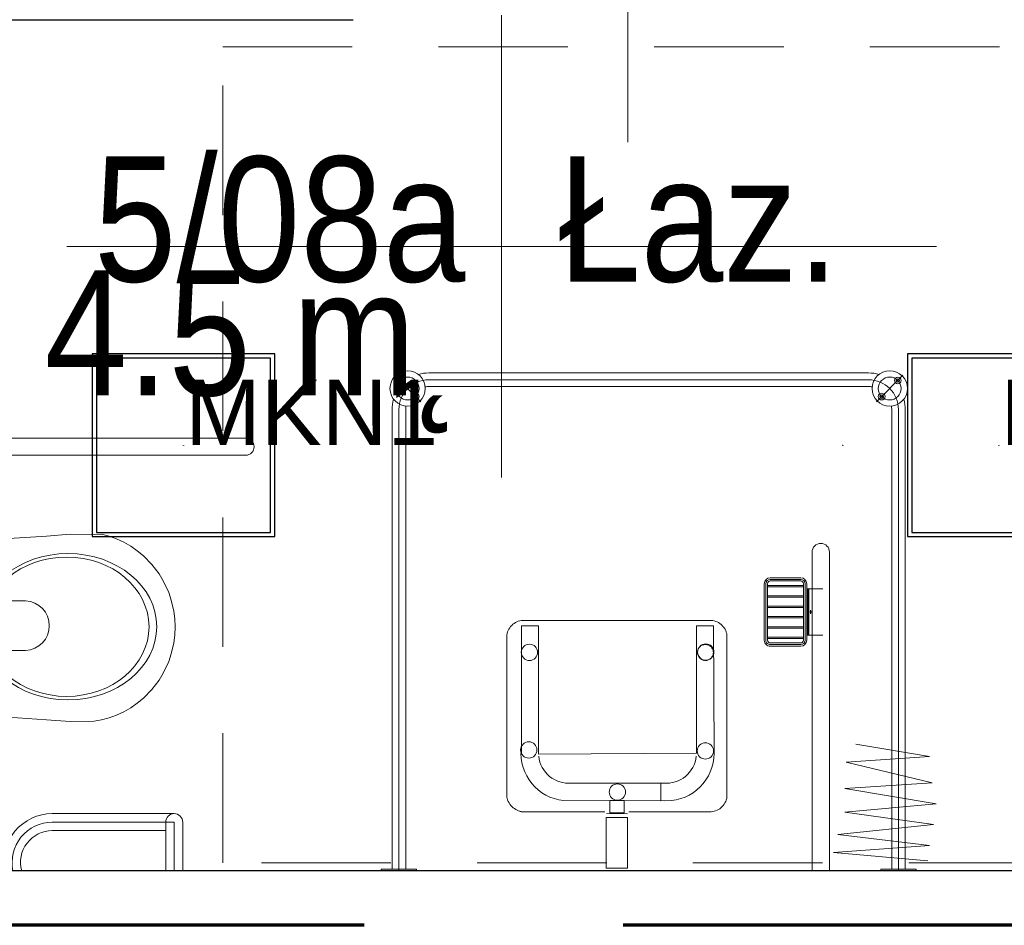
# Model space of a CAD drawing. Header units: centimetres. Extents: x -1631 to 21770, y -8842 to 3590.
# Tile 129 of 150: x 601 to 782, y 1006 to 1172. Entities that reach past the tile are written whole.
import ezdxf

# ---------------------------------------------------------------- set-up
doc = ezdxf.new("R2010")
doc.units = ezdxf.units.CM
doc.linetypes.add('Długa kreska', pattern=[142.875, 95.25, -47.625])
doc.linetypes.add('Ponad', pattern=[39.688, 23.813, -15.875])
for name, color, linetype, lineweight in [('A-ANNO-NOTE', 131, 'Continuous', 9), ('A-AREA-IDEN', 2, 'Continuous', 13), ('A-DETL', 90, 'Continuous', 9), ('A-FLOR-OVHD', 1, 'Ponad', 9), ('A-WALL', 113, 'Continuous', 13), ('P-SANR-FIXT', 6, 'Continuous', 9)]:
    doc.layers.add(name, color=color, linetype=linetype, lineweight=lineweight)
doc.layers.add('E_oprawy', color=12, linetype='Continuous')
doc.styles.add('Arial_11', font='arial.ttf', dxfattribs={"width": 0.85, "height": 23})

# ---------------------------------------------------------------- blocks, each defined once
blk = doc.blocks.new('miska ustępowa dla N_35_5x54 wisząca koło narożna - Type 1-V7-5_piętro III __10_50 m_ - stan projektowany')
at = {"layer": 'P-SANR-FIXT'}
for p, q in [((-1.4, -3.75), (-4.56, -48.31)), ((29.22, -48.31), (26.4, -3.75)), ((44.09, -84.95), (44.09, -3.75)), ((47.21, -84.95), (47.21, -3.75)), ((4.69, -28.65), (4.69, -31.45)), ((19.8, -28.65), (19.8, -31.45)), ((3.32, -30.06), (6.14, -30.06)), ((18.43, -30.06), (21.25, -30.06)), ((8.17, -39.35), (8.17, -44.47)), ((16.4, -38.08), (9.09, -38.08)), ((17.32, -44.47), (17.32, -39.35)), ((-4.56, -48.31), (-4.88, -52.64)), ((29.58, -52.64), (29.22, -48.31)), ((-24.94, -49.38), (-24.94, -70.25)), ((-23.38, -49.38), (-23.38, -71.81)), ((-21.82, -49.38), (-21.82, -71.81)), ((-4.88, -52.64), (-4.82, -57.07)), ((29.53, -57.07), (29.58, -52.64)), ((-4.82, -57.07), (-4.57, -58.43)), ((29.57, -58.43), (29.53, -57.07)), ((-4.57, -58.43), (-4.19, -59.84)), ((29.19, -59.84), (29.57, -58.43)), ((-4.19, -59.84), (-3.69, -61.21)), ((-3.69, -61.21), (-3.07, -62.53)), ((28.07, -62.53), (28.69, -61.21)), ((28.69, -61.21), (29.19, -59.84)), ((-3.07, -62.53), (-2.34, -63.8)), ((27.34, -63.8), (28.07, -62.53)), ((-2.34, -63.8), (-1.51, -65.01)), ((-1.51, -65.01), (-0.58, -66.14)), ((25.58, -66.14), (26.51, -65.01)), ((26.51, -65.01), (27.34, -63.8)), ((-0.58, -66.14), (1.02, -67.71)), ((23.98, -67.71), (25.58, -66.14)), ((1.02, -67.71), (2.75, -69.02)), ((22.25, -69.02), (23.98, -67.71)), ((-32.35, -70.25), (-23.38, -70.25)), ((2.75, -69.02), (4.01, -69.78)), ((4.01, -69.78), (6.13, -70.8)), ((18.87, -70.8), (20.99, -69.78)), ((20.99, -69.78), (22.25, -69.02)), ((-23.38, -71.81), (-32.35, -71.81)), ((6.13, -70.8), (7.56, -71.26)), ((7.56, -71.26), (9.56, -71.73)), ((9.56, -71.73), (11.02, -71.92)), ((11.02, -71.92), (12.5, -72)), ((12.5, -72), (13.98, -71.92)), ((13.98, -71.92), (15.44, -71.73)), ((15.44, -71.73), (17.44, -71.26)), ((17.44, -71.26), (18.87, -70.8)), ((-23.38, -73.37), (-32.35, -73.37))]:
    blk.add_line(p, q, dxfattribs=at)
for centre in [(4.69, -30.06), (19.8, -30.06)]:
    blk.add_circle(centre, 0.825, dxfattribs=at)
for centre, radius, start, end in [((9.34, -39.23), 1.17, 102.2339, 185.8899), ((16.15, -39.23), 1.17, 354.1101, 77.7661), ((-30.79, -49.38), 8.97, 0, 99.9996), ((-30.79, -49.38), 7.41, 0, 102.1327), ((-30.79, -49.38), 5.85, 0, 105.4382), ((12.74, -44.25), 4.58, 182.8022, 357.1978), ((-23.38, -71.81), 1.56, 0, 90), ((-23.38, -71.81), 1.56, 270, 0), ((45.65, -84.95), 1.56, 180, 360)]:
    blk.add_arc(centre, radius, start, end, dxfattribs=at)
for centre, major_axis, ratio in [((12.55, -52.26), (0, 16.33), 0.823529), ((12.55, -52.01), (0, 15.16), 0.845174)]:
    blk.add_ellipse(centre, major_axis=major_axis, ratio=ratio, dxfattribs=at)
blk = doc.blocks.new('brodzik natryskowy dla N - Type 1-2359079-5_piętro III __10_50 m_ - stan projektowany')
at = {"layer": 'P-SANR-FIXT'}
for p, q in [((-42.55, -7.8), (-42.55, -7.5)), ((-36.05, -7.8), (-42.55, -7.8)), ((-40.55, -7.8), (-40.55, -92.3)), ((-39.3, -7.5), (-39.3, -92.3)), ((-38.05, -7.8), (-38.05, -92.3)), ((-36.05, -7.5), (-36.05, -7.8)), ((-26.61, -7.7), (-26.61, -66.1)), ((-23.41, -66.1), (-23.41, -7.7)), ((14.45, -8.02), (10.54, -8.02)), ((10.54, -8.02), (10.54, -17.29)), ((14.45, -8.02), (14.45, -17.29)), ((49.36, -7.8), (49.36, -7.5)), ((55.86, -7.8), (49.36, -7.8)), ((51.36, -7.8), (51.36, -92.3)), ((52.61, -7.5), (52.61, -92.5)), ((53.86, -7.8), (53.86, -92.3)), ((55.86, -7.5), (55.86, -7.8)), ((-44.73, -9.36), (-27.37, -10.89)), ((-27.37, -10.89), (-44.99, -12.17)), ((-44.99, -12.17), (-28.14, -14.21)), ((-28.14, -14.21), (-45.75, -16)), ((-45.75, -16), (-29.41, -18.3)), ((10.54, -17.29), (14.45, -17.29)), ((14.44, -18.04), (10.55, -18.01)), ((-29.41, -18.3), (-46.26, -19.83)), ((-46.26, -19.83), (-29.41, -22.64)), ((-7.23, -19.75), (-7.38, -20)), ((-7.05, -19.52), (-7.23, -19.75)), ((-6.85, -19.31), (-7.05, -19.52)), ((-6.64, -19.11), (-6.85, -19.31)), ((-6.41, -18.93), (-6.64, -19.11)), ((-6.17, -18.77), (-6.41, -18.93)), ((-5.92, -18.64), (-6.17, -18.77)), ((-5.66, -18.53), (-5.92, -18.64)), ((-5.39, -18.45), (-5.66, -18.53)), ((-5.12, -18.4), (-5.39, -18.45)), ((-4.84, -18.38), (-5.12, -18.4)), ((10.32, -18.38), (-4.84, -18.38)), ((13.8, -18.17), (11.19, -18.17)), ((11.19, -18.17), (11.19, -20.44)), ((13.8, -20.44), (13.8, -18.17)), ((30.14, -18.38), (14.73, -18.38)), ((30.36, -18.45), (30.1, -18.4)), ((30.62, -18.53), (30.14, -18.38)), ((30.87, -18.64), (30.62, -18.53)), ((31.12, -18.78), (30.87, -18.64)), ((31.36, -18.94), (31.12, -18.78)), ((31.59, -19.12), (31.36, -18.94)), ((31.81, -19.32), (31.59, -19.12)), ((32.01, -19.54), (31.81, -19.32)), ((32.19, -19.77), (32.01, -19.54)), ((32.35, -20.02), (32.19, -19.77)), ((-7.7, -20.78), (-7.74, -21.05)), ((-7.74, -21.05), (-7.74, -50.59)), ((-7.62, -20.51), (-7.7, -20.78)), ((-7.51, -20.25), (-7.62, -20.51)), ((-7.38, -20), (-7.51, -20.25)), ((-1.53, -21.88), (-0.81, -21.45)), ((-0.81, -21.45), (-0.05, -21.08)), ((-0.05, -21.08), (0.75, -20.79)), ((0.75, -20.79), (1.58, -20.57)), ((1.58, -20.57), (2.44, -20.44)), ((2.44, -20.44), (4.41, -20.39)), ((22.33, -20.44), (3.78, -20.39)), ((4.41, -20.39), (4.41, -23.62)), ((11.19, -20.44), (13.8, -20.44)), ((23.2, -20.57), (22.33, -20.44)), ((24.03, -20.79), (23.2, -20.57)), ((24.83, -21.08), (24.03, -20.79)), ((25.59, -21.45), (24.83, -21.08)), ((26.31, -21.88), (25.59, -21.45)), ((32.49, -20.27), (32.35, -20.02)), ((32.6, -20.54), (32.49, -20.27)), ((32.68, -20.81), (32.6, -20.54)), ((32.74, -21.08), (32.68, -20.81)), ((32.74, -21.36), (32.74, -21.08)), ((32.74, -50.88), (32.74, -21.36)), ((-29.41, -22.64), (-45.5, -23.66)), ((-3.38, -23.57), (-2.82, -22.95)), ((-2.82, -22.95), (-2.2, -22.39)), ((-2.2, -22.39), (-1.53, -21.88)), ((26.98, -22.39), (26.31, -21.88)), ((27.59, -22.95), (26.98, -22.39)), ((28.16, -23.57), (27.59, -22.95)), ((-45.5, -23.66), (-29.67, -27.5)), ((-4.68, -25.72), (-4.32, -24.95)), ((-4.32, -24.95), (-3.88, -24.24)), ((-3.88, -24.24), (-3.38, -23.57)), ((-0.51, -25.24), (-0.87, -25.64)), ((-0.12, -24.88), (-0.51, -25.24)), ((0.31, -24.56), (-0.12, -24.88)), ((0.76, -24.29), (0.31, -24.56)), ((1.25, -24.05), (0.76, -24.29)), ((1.76, -23.86), (1.25, -24.05)), ((2.29, -23.73), (1.76, -23.86)), ((2.84, -23.64), (2.29, -23.73)), ((3.4, -23.61), (2.84, -23.64)), ((4.41, -23.62), (3.4, -23.61)), ((3.78, -23.62), (21.37, -23.62)), ((21.37, -23.62), (21.94, -23.64)), ((21.94, -23.64), (22.49, -23.73)), ((22.49, -23.73), (23.02, -23.86)), ((23.02, -23.86), (23.53, -24.05)), ((23.53, -24.05), (24.01, -24.29)), ((24.01, -24.29), (24.47, -24.56)), ((24.47, -24.56), (24.89, -24.88)), ((24.89, -24.88), (25.29, -25.24)), ((25.29, -25.24), (25.65, -25.64)), ((28.66, -24.24), (28.16, -23.57)), ((29.09, -24.95), (28.66, -24.24)), ((29.46, -25.72), (29.09, -24.95)), ((-5.19, -27.35), (-4.98, -26.51)), ((-4.98, -26.51), (-4.68, -25.72)), ((-1.71, -27.01), (-1.89, -27.51)), ((-1.47, -26.52), (-1.71, -27.01)), ((-1.19, -26.06), (-1.47, -26.52)), ((-0.87, -25.64), (-1.19, -26.06)), ((25.65, -25.64), (25.96, -26.06)), ((25.96, -26.06), (26.24, -26.52)), ((26.24, -26.52), (26.48, -27.01)), ((26.48, -27.01), (26.66, -27.51)), ((29.75, -26.51), (29.46, -25.72)), ((29.97, -27.35), (29.75, -26.51)), ((-29.67, -27.5), (-44.99, -28.52)), ((-44.99, -28.52), (-31.46, -30.82)), ((-5.37, -29.1), (-5.32, -28.21)), ((-5.32, -28.21), (-5.19, -27.35)), ((26.92, -28.93), (-2.15, -29.13)), ((-2.03, -28.05), (-2.11, -28.6)), ((-1.89, -27.51), (-2.03, -28.05)), ((26.66, -27.51), (26.8, -28.05)), ((26.8, -28.05), (26.88, -28.6)), ((26.92, -52.53), (26.92, -28.93)), ((30.1, -28.21), (29.97, -27.35)), ((30.15, -29.1), (30.1, -28.21)), ((-5.29, -52.53), (-5.37, -29.1)), ((-2.15, -29.13), (-2.15, -52.53)), ((30.07, -29.13), (30.07, -52.53)), ((-5.13, -47.08), (-5.18, -47.21)), ((-5.07, -46.95), (-5.13, -47.08)), ((-4.99, -46.83), (-5.07, -46.95)), ((-4.91, -46.71), (-4.99, -46.83)), ((-4.81, -46.61), (-4.91, -46.71)), ((-4.71, -46.52), (-4.81, -46.61)), ((-4.6, -46.43), (-4.71, -46.52)), ((-4.48, -46.36), (-4.6, -46.43)), ((-4.35, -46.3), (-4.48, -46.36)), ((-4.21, -46.25), (-4.35, -46.3)), ((-4.07, -46.21), (-4.21, -46.25)), ((-3.93, -46.19), (-4.07, -46.21)), ((-3.78, -46.18), (-3.93, -46.19)), ((-3.48, -46.21), (-3.63, -46.19)), ((-3.34, -46.25), (-3.48, -46.21)), ((-3.21, -46.3), (-3.34, -46.25)), ((-3.08, -46.36), (-3.21, -46.3)), ((-2.96, -46.43), (-3.08, -46.36)), ((-2.85, -46.52), (-2.96, -46.43)), ((-2.74, -46.61), (-2.85, -46.52)), ((-2.65, -46.71), (-2.74, -46.61)), ((-2.56, -46.83), (-2.65, -46.71)), ((-2.49, -46.95), (-2.56, -46.83)), ((-2.43, -47.08), (-2.49, -46.95)), ((-2.38, -47.21), (-2.43, -47.08)), ((-21.31, -48.8), (-15.71, -48.8)), ((-5.23, -47.5), (-5.24, -47.65)), ((-5.24, -47.65), (-5.23, -47.79)), ((-5.21, -47.35), (-5.23, -47.5)), ((-5.23, -47.79), (-5.21, -47.94)), ((-5.18, -47.21), (-5.21, -47.35)), ((-5.21, -47.94), (-5.18, -48.08)), ((-5.18, -48.08), (-5.13, -48.21)), ((-5.13, -48.21), (-5.07, -48.34)), ((-5.07, -48.34), (-4.99, -48.46)), ((-4.99, -48.46), (-4.91, -48.58)), ((-4.91, -48.58), (-4.81, -48.68)), ((-4.81, -48.68), (-4.71, -48.77)), ((-4.71, -48.77), (-4.6, -48.86)), ((-4.6, -48.86), (-4.48, -48.93)), ((-3.08, -48.93), (-2.96, -48.86)), ((-2.96, -48.86), (-2.85, -48.77)), ((-2.85, -48.77), (-2.74, -48.68)), ((-2.74, -48.68), (-2.65, -48.58)), ((-2.65, -48.58), (-2.56, -48.46)), ((-2.56, -48.46), (-2.49, -48.34)), ((-2.49, -48.34), (-2.43, -48.21)), ((-2.43, -48.21), (-2.38, -48.08)), ((-2.34, -47.35), (-2.38, -47.21)), ((-2.38, -48.08), (-2.34, -47.94)), ((-2.32, -47.5), (-2.34, -47.35)), ((-2.34, -47.94), (-2.32, -47.79)), ((-2.31, -47.65), (-2.32, -47.5)), ((-2.32, -47.79), (-2.31, -47.65)), ((-22.41, -60.3), (-22.41, -49.9)), ((-22.11, -60.3), (-22.11, -49.9)), ((-21.81, -60.3), (-21.81, -49.9)), ((-21.81, -50.2), (-15.21, -50.2)), ((-21.81, -50.5), (-15.21, -50.5)), ((-21.31, -49.1), (-15.71, -49.1)), ((-21.31, -49.4), (-15.71, -49.4)), ((-15.21, -49.9), (-15.21, -60.3)), ((-14.91, -49.9), (-14.91, -60.3)), ((-14.61, -49.9), (-14.61, -60.3)), ((-7.74, -50.59), (-7.74, -50.87)), ((-4.48, -48.93), (-4.35, -48.99)), ((-4.35, -48.99), (-4.21, -49.04)), ((-4.21, -49.04), (-4.07, -49.08)), ((-4.07, -49.08), (-3.93, -49.1)), ((-3.93, -49.1), (-3.78, -49.11)), ((-3.78, -49.11), (-3.63, -49.1)), ((-3.63, -49.1), (-3.48, -49.08)), ((-3.48, -49.08), (-3.34, -49.04)), ((-3.34, -49.04), (-3.21, -48.99)), ((-3.21, -48.99), (-3.08, -48.93)), ((-22.41, -50.85), (-25.41, -50.85)), ((-22.81, -59.35), (-22.81, -50.85)), ((-22.61, -59.35), (-22.61, -50.85)), ((-21.81, -52.1), (-15.21, -52.1)), ((-21.81, -52.4), (-15.21, -52.4)), ((-7.74, -50.87), (-7.7, -51.14)), ((-7.7, -51.14), (-7.62, -51.41)), ((-7.62, -51.41), (-7.52, -51.68)), ((-7.52, -51.68), (-7.4, -51.93)), ((-7.4, -51.93), (-7.25, -52.17)), ((-7.25, -52.17), (-7.07, -52.4)), ((-7.07, -52.4), (-6.88, -52.61)), ((-2.15, -52.53), (-5.29, -52.53)), ((26.92, -52.53), (30.07, -52.53)), ((31.85, -52.64), (32.05, -52.43)), ((32.05, -52.43), (32.22, -52.21)), ((32.22, -52.21), (32.38, -51.96)), ((32.38, -51.96), (32.51, -51.71)), ((32.51, -51.71), (32.61, -51.44)), ((32.61, -51.44), (32.69, -51.17)), ((32.69, -51.17), (32.74, -50.88)), ((-21.81, -54), (-15.21, -54)), ((-21.81, -54.3), (-15.21, -54.3)), ((-6.88, -52.61), (-6.67, -52.81)), ((-6.67, -52.81), (-6.44, -52.99)), ((-6.44, -52.99), (-6.2, -53.14)), ((-6.2, -53.14), (-5.95, -53.27)), ((-5.95, -53.27), (-5.69, -53.38)), ((-5.69, -53.38), (-5.41, -53.46)), ((-5.41, -53.46), (-5.13, -53.51)), ((-5.13, -53.51), (29.82, -53.51)), ((29.82, -53.51), (30.1, -53.51)), ((30.1, -53.51), (30.38, -53.46)), ((30.38, -53.46), (30.65, -53.39)), ((30.65, -53.39), (30.92, -53.28)), ((30.92, -53.28), (31.17, -53.16)), ((31.17, -53.16), (31.41, -53.01)), ((31.41, -53.01), (31.64, -52.84)), ((31.64, -52.84), (31.85, -52.64)), ((-21.81, -55.9), (-15.21, -55.9)), ((-21.81, -56.2), (-15.21, -56.2)), ((-21.81, -57.8), (-15.21, -57.8)), ((-22.41, -59.35), (-25.41, -59.35)), ((-21.81, -58.1), (-15.21, -58.1)), ((-21.81, -59.7), (-15.21, -59.7)), ((-21.81, -60), (-15.21, -60)), ((-15.71, -60.8), (-21.31, -60.8)), ((-15.71, -61.1), (-21.31, -61.1)), ((-15.71, -61.4), (-21.31, -61.4)), ((-35.25, -93.75), (-40.13, -98.63)), ((48.56, -93.75), (53.43, -98.63)), ((47.11, -96.55), (-33.8, -96.55)), ((-33.8, -97.8), (47.11, -97.8)), ((47.11, -99.05), (-33.8, -99.05))]:
    blk.add_line(p, q, dxfattribs=at)
for centre, radius in [((12.42, -22), 1.5), ((-3.77, -29.55), 1.5), ((28.71, -29.74), 1.5), ((-3.85, -47.74), 1.5), ((28.59, -47.68), 1.5), ((-37.69, -96.19), 3.25), ((-37.69, -96.19), 2.1), ((-36.21, -94.7), 0.62), ((51, -96.19), 3.25), ((49.51, -94.7), 0.62), ((51, -96.19), 2.1), ((-36.21, -94.7), 0.32), ((49.51, -94.7), 0.32), ((-39.18, -97.67), 0.62), ((-39.18, -97.67), 0.32), ((52.48, -97.67), 0.62), ((52.48, -97.67), 0.32)]:
    blk.add_circle(centre, radius, dxfattribs=at)
for centre, radius, start, end in [((-21.31, -49.9), 1.1, 90, 180), ((-15.71, -49.9), 1.1, 360, 90), ((-21.31, -49.9), 0.8, 90, 180), ((-21.31, -49.9), 0.5, 90, 180), ((-15.71, -49.9), 0.8, 360, 90), ((-15.71, -49.9), 0.5, 360, 90), ((-21.31, -60.3), 1.1, 180, 270), ((-21.31, -60.3), 0.8, 180, 270), ((-21.31, -60.3), 0.5, 180, 270), ((-15.71, -60.3), 0.5, 270, 360), ((-15.71, -60.3), 0.8, 270, 360), ((-15.71, -60.3), 1.1, 270, 360), ((-25.01, -66.1), 1.6, 180, 360), ((-33.8, -92.3), 6.75, 180, 196.4965), ((-33.8, -92.3), 5.5, 180, 270), ((-33.8, -92.3), 4.25, 180, 188.8511), ((47.11, -92.3), 5.5, 270, 360), ((47.11, -92.3), 4.25, 351.1489, 360), ((47.11, -92.3), 6.75, 343.5035, 360), ((-33.8, -92.3), 4.25, 261.1489, 270), ((47.11, -92.3), 4.25, 270, 278.8511), ((-33.8, -92.3), 6.75, 253.5035, 270), ((47.11, -92.3), 6.75, 270, 286.4965)]:
    blk.add_arc(centre, radius, start, end, dxfattribs=at)
blk.add_ellipse((-23.14, -55.1), major_axis=(0, 0.325), ratio=0.224951, dxfattribs=at)
blk = doc.blocks.new('METKA_POMIESZCZENIA2 - Rozbudowana krótka - bez ramki-2403173-5_piętro III __10_50 m_ - stan projektowany')
at = {"layer": 'A-AREA-IDEN'}
for p, q in [((0, 0.425), (0, 0)), ((0.0976, 0), (-0.8, 0)), ((-0.8, 0), (0.8, 0)), ((0, 0), (0, -0.425))]:
    blk.add_line(p, q, dxfattribs=at)
blk = doc.blocks.new('MKN1')
at = {"layer": 'E_oprawy', "linetype": 'ByBlock'}
for points in [[(9572.75, 390.73), (9572.75, 357.13), (9606.35, 357.13), (9606.35, 390.73)], [(9573.55, 389.92), (9573.55, 357.92), (9605.55, 357.92), (9605.55, 389.92)]]:
    blk.add_lwpolyline(points, close=True, dxfattribs=at)
for centre in [(9589.55, 373.92), (9710.84, 373.92)]:
    blk.add_circle(centre, 0.01, dxfattribs=at)
at = {"layer": 'E_oprawy', "color": 4, "linetype": 'ByBlock', "insert": (9589.85, 385.97), "char_height": 0.2, "width": 42.2965, "attachment_point": 1}
blk.add_mtext('{\\fArial|b0|i0|c0|p0;\\H60x;MKN1}', dxfattribs=at)

msp = doc.modelspace()

# ---------------------------------------------------------------- linework, layer by layer
at = {"layer": 'A-ANNO-NOTE', "lineweight": 13}
msp.add_line((712.38, 1149.83), (712.38, 1239.83), dxfattribs=at)
msp.add_line((712.38, 1149.83), (712.38, 1239.83), dxfattribs=at)
at = {"layer": 'A-DETL', "linetype": 'Długa kreska', "lineweight": 70}
msp.add_line((1235.38, 1005.83), (294.38, 1005.83), dxfattribs=at)
at = {"layer": 'A-FLOR-OVHD'}
for p, q in [((637.87, 1167.33), (787.87, 1167.33)), ((637.87, 1017.33), (637.87, 1167.33)), ((787.87, 1017.33), (637.87, 1017.33))]:
    msp.add_line(p, q, dxfattribs=at)
at = {"layer": 'A-WALL', "color": 7, "lineweight": 25}
for p, q in [((560.88, 1172.33), (661.88, 1172.33)), ((850.38, 1015.83), (560.88, 1015.83))]:
    msp.add_line(p, q, dxfattribs=at)

# ---------------------------------------------------------------- block references
at = {"layer": 'A-AREA-IDEN', "xscale": 99.99999999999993, "yscale": 99.99999999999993, "zscale": 99.99999999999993}
msp.add_blockref('METKA_POMIESZCZENIA2 - Rozbudowana krótka - bez ramki-2403173-5_piętro III __10_50 m_ - stan projektowany', (689.15, 1130.63), dxfattribs=at)
at = {"layer": 'E_oprawy', "linetype": 'ByBlock'}
for p in [(-8958.92, 720.15), (-8808.92, 720.15)]:
    msp.add_blockref('MKN1', p, dxfattribs=at)
at = {"layer": 'P-SANR-FIXT'}
for name, p, rotation in [('brodzik natryskowy dla N - Type 1-2359079-5_piętro III __10_50 m_ - stan projektowany', (722.88, 1008.33), 180), ('miska ustępowa dla N_35_5x54 wisząca koło narożna - Type 1-V7-5_piętro III __10_50 m_ - stan projektowany', (557.13, 1048.17), 90.00000000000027)]:
    msp.add_blockref(name, p, dxfattribs=dict(at, rotation=rotation))

# ---------------------------------------------------------------- texts
at = {"layer": 'A-AREA-IDEN', "char_height": 23, "line_spacing_factor": 0.936439, "style": 'Arial_11'}
for s, insert, width, attachment_point in [('\\pt84.99995,169.9999,255.00008,340.00003,424.99998,509.99993,595.00011,680.00006,765.00001,849.99996,934.99991,1020.00009,1105.00004,1189.99999,1274.99994,1359.99989,1445.00007,1530.00002,1614.99997,1699.99992,1785.0001,1870.00005,1955,2039.99995,2124.9999,2210.00008,2295.00003,2379.99998,2464.99993,2550.00011,2635.00006,2720.00001;Łaz.', (699.58, 1123.85), 51.765, 7), ('\\pxqr,t3.69565,7.3913,11.08696,14.78261,18.47826,22.17391,25.86957,29.56522,33.26087,36.95652,40.65217,44.34783,48.04348,51.73913,55.43478,59.13043,62.82609,66.52174,70.21739,73.91304,77.6087,81.30435,85,88.69565,92.3913,96.08696,99.78261,103.47826,107.17391,110.86957,114.56522,118.26087;{5/08a}', (682.5, 1123.85), 68, 9), ('\\pt84.99995,169.9999,255.00008,340.00003,424.99998,509.99993,595.00011,680.00006,765.00001,849.99996,934.99991,1020.00009,1105.00004,1189.99999,1274.99994,1359.99989,1445.00007,1530.00002,1614.99997,1699.99992,1785.0001,1870.00005,1955,2039.99995,2124.9999,2210.00008,2295.00003,2379.99998,2464.99993,2550.00011,2635.00006,2720.00001;4.5 m˛', (682.5, 1126.24), 76.5, 3)]:
    msp.add_mtext(s, dxfattribs=dict(at, insert=insert, width=width, attachment_point=attachment_point))

doc.saveas('drawing.dxf')
